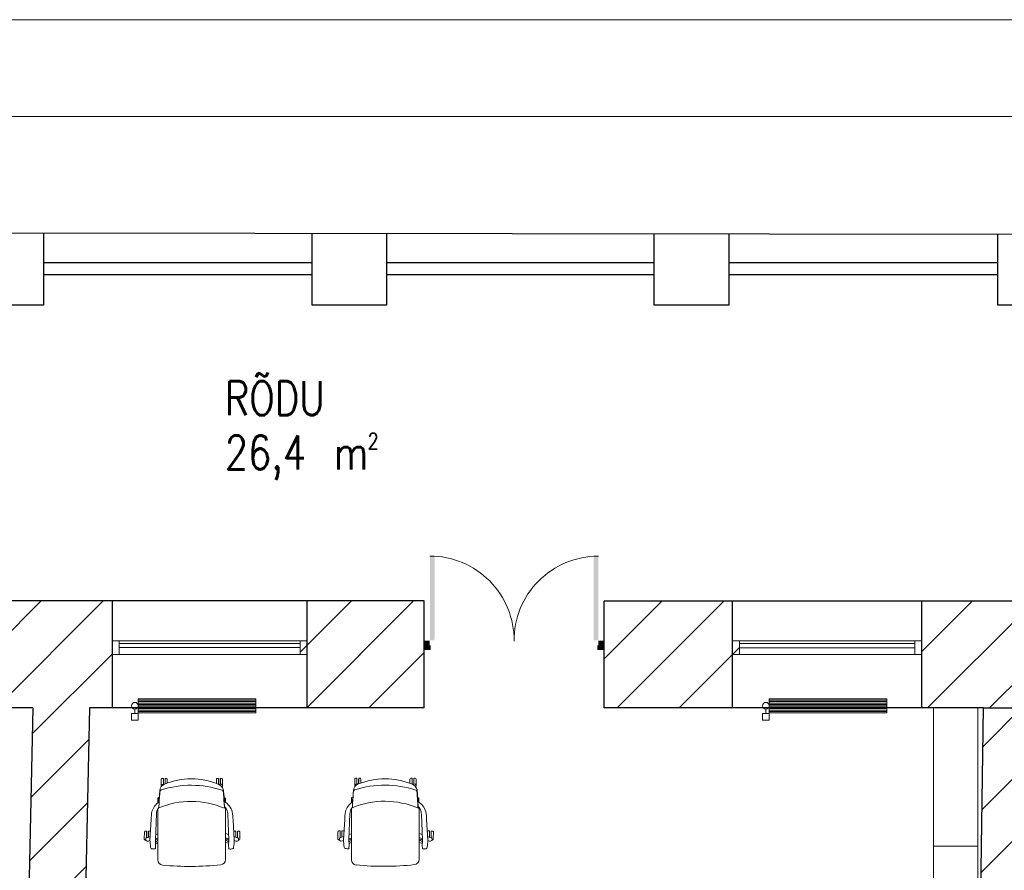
# Model space of a CAD drawing. Header units: millimetres. Extents: x 256092 to 341172, y 103077 to 145077.
# Tile 90 of 139: x 299574 to 306695, y 138925 to 145077. Entities that reach past the tile are written whole.
import ezdxf

# ---------------------------------------------------------------- set-up
doc = ezdxf.new("R2010")
doc.units = ezdxf.units.MM
doc.linetypes.add('3PK', pattern=[12, 4, -2, 0, -2, 0, -2, 0, -2])
doc.layers.get('0').update_dxf_attribs({"lineweight": 18})
for name, color, linetype in [('A8HNELIOT', 6, 'Continuous'), ('A8HNUMEROT', 6, 'Continuous'), ('A8HTXT', 3, 'Continuous'), ('PIPE-H1-COMPONENT-', 7, 'Continuous'), ('SEINAD', 7, 'Continuous'), ('TULETÕKE', 1, '3PK')]:
    doc.layers.add(name, color=color, linetype=linetype)
for name, color, linetype, lineweight in [('AVATÄIDE', 95, 'Continuous', 13), ('I-FURN', 62, 'Continuous', 9), ('MÖÖBEL', 30, 'Continuous', 18), ('SEINA VIIRUTUS', 8, 'Continuous', 18), ('UUS AVATÄIDE', 105, 'Continuous', 18)]:
    doc.layers.add(name, color=color, linetype=linetype, lineweight=lineweight)
doc.styles.add('S', font='simplex', dxfattribs={"width": 0.8})
pattern_1 = [(45, (-1047627.23, 105532.54), (-224.5064, 224.5064), [])]

# ---------------------------------------------------------------- blocks, each defined once
blk = doc.blocks.new('A$C05D14021')
at = {"layer": 'AVATÄIDE'}
for centre, start, end in [((189, 2240), 267.9, 358.3621), ((127, 74), 358.3621, 88.8241)]:
    blk.add_arc(centre, 1084, start, end, dxfattribs=at)
for points in [[(186, 2314), (184, 2241), (66, 2317), (64, 2245)], [(124, 2243), (124, 2230), (64, 2245), (64, 2232)], [(188, 2238), (1272, 2209), (186, 2180), (1269, 2149)], [(126, 75), (1210, 43), (128, 134), (1211, 103)], [(120, 0), (122, 73), (0, 3), (2, 76)], [(62, 74), (62, 87), (2, 76), (2, 89)]]:
    blk.add_solid(points, dxfattribs=at)
blk = doc.blocks.new('Chair-Task_Seating-Allermuir-Circo-CR1 - CR1-709226-1_ k sisustuse plaan')
at = {"layer": 'I-FURN'}
for p, q in [((-219.6, 303.2), (-220, 348.7)), ((-204.4, 355.1), (-213.7, 355.1)), ((-191.7, 355.2), (-182, 355.2)), ((-175.6, 318.9), (-175.6, 348.8)), ((179.2, 348.6), (179.2, 321.4)), ((194.9, 355.1), (185.4, 355)), ((207.6, 355.2), (217.5, 355.2)), ((223.9, 298.3), (223.9, 348.8)), ((-231.3, 217.2), (-239.8, 213.9)), ((-228.1, 263.5), (-227.4, 273.1)), ((233.4, 267.4), (240.3, 180.3)), ((246.3, 215), (237.6, 218.2)), ((-241.3, -231.7), (-241.3, 143.8)), ((-239.7, 212.5), (-237.1, 184.7)), ((243.1, 181.9), (246, 213.5)), ((-258.3, 97), (-265.8, -91.5)), ((247.6, 134.1), (247.6, -234.2)), ((258.3, 98.2), (265.8, -90.3)), ((-296.4, 56.6), (-304.7, -92.4)), ((296.4, 57.7), (304.7, -91.2)), ((-344.9, -32.7), (-344.4, -85.1)), ((-329.2, -26.3), (-338.6, -26.3)), ((-303.2, -65.9), (-320.4, -72.2)), ((-316.5, -26.1), (-316.5, -70.8)), ((-316.5, -26.1), (-306.2, -26.1)), ((-264.2, -51.8), (-241.3, -43.4)), ((264.3, -52.7), (247.6, -46.9)), ((318.5, -71.5), (303.3, -66.2)), ((316.3, -26), (306.3, -26)), ((329, -25.9), (338.4, -25.9)), ((329, -25.9), (329, -73.2)), ((344.8, -32.1), (345.8, -83.8)), ((-335.7, -91.3), (-338, -91.3)), ((-304.6, -94.8), (-317.7, -99.1)), ((-265.8, -91.5), (-264.5, -128.7)), ((-265.4, -81.8), (-241.3, -74)), ((-261.2, -100.8), (-265.4, -104.3)), ((-264.5, -128.7), (-265.2, -152.6)), ((-264.9, -116.5), (-261.2, -114.5)), ((247.6, -76.9), (265.5, -82.5)), ((265.2, -106.2), (258.4, -100.4)), ((258.4, -114.2), (264.5, -117.6)), ((265.8, -90.3), (264.5, -127.5)), ((264.5, -127.5), (265.2, -151.4)), ((304.8, -94.8), (316.9, -98.6)), ((334.7, -90.8), (338.9, -90.8)), ((-300.1, -143.9), (-298.7, -149.3)), ((300.1, -142.7), (298.7, -148.1))]:
    blk.add_line(p, q, dxfattribs=at)
for centre, radius, start, end in [((-162.7, 250.2), 68.6, 112.04947, 160.56097), ((-213.7, 348.7), 6.35, 90, 180), ((6.3, -417.4), 722.9, 72.4658, 108.02853), ((5.2, -164.3), 515.9, 67.95053, 112.04947), ((-182, 348.8), 6.35, 0, 90), ((185.5, 348.6), 6.35, 90.58157, 180), ((178, 262.2), 55.7, 5.37265, 67.95053), ((217.5, 348.8), 6.35, 0, 90), ((216.4, 297.2), 7.52, 338.26803, 8.23229), ((-171.3, 79.8), 123.8, 120.06313, 164.27997), ((-176.3, 93.4), 82.3, 134.83187, 168.39105), ((6.3, -415.3), 604.5, 67.06397, 113.54398), ((171.3, 81), 123.8, 15.72003, 56.27997), ((176.3, 94.6), 82.3, 11.60894, 38.08532), ((104, 43.2), 400.7, 169.91044, 178.08956), ((-173.3, 93.6), 85.1, 168.98408, 177.72769), ((173.3, 94.8), 85.1, 2.27232, 11.01593), ((-104, 44.4), 400.7, 1.91044, 10.08956), ((-338.6, -32.6), 6.35, 90, 180.58225), ((-307.1, -32.4), 6.28, 29.86341, 82.13659), ((306.3, -31), 4.93, 90, 160), ((338.4, -32.2), 6.35, 1.05473, 90), ((-338, -85), 6.35, 180.58225, 270), ((135.8, -79.7), 440.6, 181.65367, 188.37852), ((-135.8, -78.5), 440.6, 351.62148, 358.34633), ((338.9, -83.9), 6.87, 270, 1.05473), ((-291.9, -147.5), 7.02, 195, 261.90656), ((-275.4, -31.2), 124.5, 261.90656, 273.36799), ((-268.2, -152.5), 3.02, 273.36799, 358.25175), ((268.2, -151.3), 3.02, 181.74825, 266.63201), ((275.4, -30), 124.5, 266.63201, 278.09344), ((291.9, -146.3), 7.02, 278.09344, 345), ((-203.2, -231.7), 38.1, 180, 263.74702), ((15.3, 1762.2), 2043.9, 263.74702, 275.55561), ((209.5, -234.2), 38.1, 275.55561, 0)]:
    blk.add_arc(centre, radius, start, end, dxfattribs=at)
for centre, major_axis, ratio, start_param, end_param in [((-205.7, 300.2), (0.3, 14.2), 0.999796, 0.976162, 2.217014), ((-205.7, 300.2), (0.3, 14.2), 0.999796, 5.527803, 7.259347), ((-204, 322.6), (-0.3, 32.5), 0.012428, 0.015947, 1.824945), ((-204, 322.6), (-0.3, 32.5), 0.012428, 4.454885, 6.299132), ((-191.3, 322.7), (-0.3, 32.5), 0.012428, 0.015947, 1.890129), ((195.2, 322.6), (-0.3, 32.5), 0.012428, 0.015947, 1.79167), ((195.2, 322.6), (-0.3, 32.5), 0.012428, 4.481378, 6.299132), ((205.7, 300.2), (-0.3, 14.2), 0.999796, 5.307023, 6.664634), ((207.9, 322.7), (-0.3, 32.5), 0.012428, 0.015947, 1.830986), ((205.7, 300.2), (-0.3, 14.2), 0.999796, 4.600197, 5.307023), ((51.5, -25563.4), (0, 27768), 0.027265, 0.377105, 0.386565), ((35.1, -23961.4), (0, 26048.9), 0.027265, 0.37886, 0.388265), ((70.7, -27428.7), (0, 29781.3), 0.027265, 0.376794, 0.384126), ((-228, 283.6), (0, 46.5), 0.027265, 3.520452, 3.967502), ((234.8, 285.7), (0, 46.5), 0.027265, 2.318159, 2.764006), ((-41.3, -25242.8), (0, 27416.6), 0.027265, 5.896669, 5.905599), ((-235.3, 279), (0, 133.2), 0.027265, 2.899691, 3.528158), ((-235.1, 271.5), (0, 132.7), 0.027266, 2.834208, 3.529857), ((241.9, 274.6), (0, 133.2), 0.027266, 2.755076, 3.330789), ((-322.6, -85.8), (-13.5, 4.5), 0.999796, 4.823673, 8.628372), ((-328.9, -58.8), (-0.3, 32.5), 0.012428, 0.015947, 2.032055), ((-328.9, -58.8), (-0.3, 32.5), 0.012428, 4.262834, 6.299132), ((321.6, -85.3), (13.4, 4.7), 0.999796, 3.918496, 7.733937), ((316.6, -58.5), (-0.3, 32.5), 0.012428, 0.015947, 1.955227), ((316.6, -58.5), (-0.3, 32.5), 0.012428, 4.319068, 6.299132), ((-201.2, -108.5), (80.8, 0), 0.358368, 2.090321, 2.491452), ((-219.3, -118.8), (45.5, 0), 0.241922, 2.072999, 2.734968), ((-218.2, -107), (46.3, 0), 0.358368, 2.090988, 2.755078), ((202, -108.5), (80.8, 0), 0.358368, 0.658977, 0.970038), ((215.5, -106.6), (46.3, 0), 0.358368, 0.386515, 0.805245), ((216.6, -118.6), (45.5, 0), 0.241922, 0.406624, 0.821969)]:
    blk.add_ellipse(centre, major_axis=major_axis, ratio=ratio, start_param=start_param, end_param=end_param, dxfattribs=at)
for points in [[(-239.7, 212.5), (-239.7, 213.2), (-239.8, 213.9), (-240, 213.2), (-240.2, 210.7), (-240.4, 206.7), (-240.6, 201.6), (-240.8, 195.6), (-240.9, 189), (-240.9, 184.5), (-240.9, 182.2)], [(247.3, 178.2), (247.3, 180.9), (247.2, 186.1), (247.1, 193.8), (247, 200.8), (246.9, 206.8), (246.7, 211.4), (246.5, 214.3), (246.2, 215.1), (246.1, 214.3), (246, 213.5)]]:
    blk.add_open_spline(points, degree=3, dxfattribs=at)
for points, knots in [([(-217.4, 270), (-217.9, 269.8), (-218.7, 269.4), (-219.4, 268.8), (-219.9, 268.5), (-220.2, 268.2), (-220.5, 267.9), (-220.8, 267.5), (-221.3, 267), (-221.7, 266.4), (-222, 266), (-222.2, 265.6), (-222.4, 265.3), (-222.7, 264.9), (-223.1, 264.3), (-223.4, 263.6), (-223.8, 262.9), (-224.2, 262.2), (-224.5, 261.5), (-224.8, 260.8), (-225.1, 260.1), (-225.4, 259.4), (-225.7, 258.5), (-226.1, 257.3), (-226.5, 256), (-226.9, 254.2), (-227.1, 252.9), (-227.1, 252.1)], [-1, -1, -1, -1, -0.928571, -0.892857, -0.875, -0.857143, -0.839286, -0.821429, -0.785714, -0.75, -0.732143, -0.714286, -0.696429, -0.678571, -0.642857, -0.607143, -0.571429, -0.535714, -0.5, -0.464286, -0.428571, -0.392857, -0.357143, -0.285714, -0.214286, -0.142857, 0, 0, 0, 0]), ([(-217.4, 270), (-217.9, 269.8), (-218.7, 269.4), (-219.4, 268.8), (-219.9, 268.5), (-220.2, 268.2), (-220.5, 267.9), (-220.8, 267.5), (-221.3, 267), (-221.7, 266.4), (-222, 266), (-222.2, 265.6), (-222.4, 265.3), (-222.7, 264.9), (-223.1, 264.3), (-223.4, 263.6), (-223.8, 262.9), (-224.2, 262.2), (-224.5, 261.5), (-224.8, 260.8), (-225.1, 260.1), (-225.4, 259.4), (-225.7, 258.5), (-226.1, 257.3), (-226.5, 256), (-226.9, 254.2), (-227.1, 252.9), (-227.1, 252.1)], [-1, -1, -1, -1, -0.928571, -0.892857, -0.875, -0.857143, -0.839286, -0.821429, -0.785714, -0.75, -0.732143, -0.714286, -0.696429, -0.678571, -0.642857, -0.607143, -0.571429, -0.535714, -0.5, -0.464286, -0.428571, -0.392857, -0.357143, -0.285714, -0.214286, -0.142857, 0, 0, 0, 0]), ([(233.9, 254.1), (233.8, 254.9), (233.7, 256.2), (233.3, 258), (232.9, 259.3), (232.5, 260.5), (232.1, 261.4), (231.9, 262.1), (231.6, 262.8), (231.2, 263.5), (230.9, 264.2), (230.6, 264.9), (230.2, 265.6), (229.8, 266.2), (229.5, 266.8), (229.2, 267.3), (228.9, 267.6), (228.7, 267.9), (228.4, 268.4), (228, 268.9), (227.6, 269.4), (227.2, 269.8), (226.9, 270.1), (226.6, 270.4), (226.2, 270.7), (225.4, 271.3), (224.6, 271.7), (224.1, 271.9)], [-1, -1, -1, -1, -0.857143, -0.785714, -0.714286, -0.642857, -0.607143, -0.571429, -0.535714, -0.5, -0.464286, -0.428571, -0.392857, -0.357143, -0.321429, -0.303571, -0.285714, -0.267857, -0.25, -0.214286, -0.178571, -0.160714, -0.142857, -0.125, -0.107143, -0.071429, 0, 0, 0, 0])]:
    blk.add_open_spline(points, degree=3, knots=knots, dxfattribs=at)
blk = doc.blocks.new('a8tila')
at = {"layer": 'A8HNELIOT', "color": 1, "style": 'S', "width": 0.8}
for s, height, p in [('2', 120, (1053.5, -651.6)), ('m', 250, (803.5, -801.6))]:
    blk.add_text(s, height=height, dxfattribs=at).set_placement(p)
at = {"layer": 'A8HNELIOT', "style": 'S', "width": 0.8}
blk.add_attdef('TILNEL', (0, -800), '', height=250, dxfattribs=at)
at = {"layer": 'A8HNUMEROT', "style": 'S', "width": 0.8}
blk.add_attdef('TILNUM', (0, 0), '', height=350, dxfattribs=at)
at = {"layer": 'A8HTXT', "style": 'S', "width": 0.8}
blk.add_attdef('TILTXT', (0, -400), '', height=250, dxfattribs=at)
blk = doc.blocks.new('*U155')
at = {"layer": 'PIPE-H1-COMPONENT-', "color": 1, "linetype": 'Continuous', "lineweight": 9}
for p, q in [((1735245.4, -1009.2, 650), (1736095.4, -1009.2, 650)), ((1735245.4, -1110.2, 650), (1735245.4, -1009.2, 650)), ((1735245.4, -1019.3, 650), (1736095.4, -1019.3, 650)), ((1735245.4, -1029.4, 650), (1736095.4, -1029.4, 650)), ((1735245.4, -1039.5, 650), (1736095.4, -1039.5, 650)), ((1735245.4, -1049.6, 650), (1736095.4, -1049.6, 650)), ((1735245.4, -1059.7, 650), (1736095.4, -1059.7, 650)), ((1736095.4, -1009.2, 650), (1736095.4, -1110.2, 650)), ((1735195.4, -1114.7, 617.5), (1735195.4, -1164.7, 617.5)), ((1735220.4, -1084.7, 617.5), (1735220.4, -1114.7, 617.5)), ((1735245.4, -1069.8, 650), (1736095.4, -1069.8, 650)), ((1735245.4, -1079.9, 650), (1736095.4, -1079.9, 650)), ((1735245.4, -1090, 650), (1736095.4, -1090, 650)), ((1735245.4, -1100.1, 650), (1736095.4, -1100.1, 650)), ((1736095.4, -1110.2, 650), (1735245.4, -1110.2, 650)), ((1735245.4, -1114.7, 617.5), (1735245.4, -1164.7, 617.5))]:
    blk.add_line(p, q, dxfattribs=at)
at = {"layer": 'PIPE-H1-COMPONENT-', "color": 7, "linetype": 'Continuous', "lineweight": 9}
blk.add_circle((1735220.4, -1059.7, 617.5), 25, dxfattribs=at)
at = {"layer": 'PIPE-H1-COMPONENT-', "color": 1, "linetype": 'Continuous', "lineweight": 9, "extrusion": (0, -1, 0)}
for centre in [(1735220.4, -1114.7, 617.5), (1735220.4, -1164.7, 617.5)]:
    blk.add_ellipse(centre, major_axis=(25, 0), ratio=1, start_param=0, end_param=3.141593, dxfattribs=at)
blk = doc.blocks.new('*U157')
at = {"layer": 'PIPE-H1-COMPONENT-', "color": 1, "linetype": 'Continuous', "lineweight": 9}
for p, q in [((1739809.2, -1009.2, 650), (1740659.2, -1009.2, 650)), ((1739809.2, -1110.2, 650), (1739809.2, -1009.2, 650)), ((1739809.2, -1019.3, 650), (1740659.2, -1019.3, 650)), ((1739809.2, -1029.4, 650), (1740659.2, -1029.4, 650)), ((1739809.2, -1039.5, 650), (1740659.2, -1039.5, 650)), ((1739809.2, -1049.6, 650), (1740659.2, -1049.6, 650)), ((1739809.2, -1059.7, 650), (1740659.2, -1059.7, 650)), ((1740659.2, -1009.2, 650), (1740659.2, -1110.2, 650)), ((1739759.2, -1114.7, 617.5), (1739759.2, -1164.7, 617.5)), ((1739784.2, -1084.7, 617.5), (1739784.2, -1114.7, 617.5)), ((1739809.2, -1069.8, 650), (1740659.2, -1069.8, 650)), ((1739809.2, -1079.9, 650), (1740659.2, -1079.9, 650)), ((1739809.2, -1090, 650), (1740659.2, -1090, 650)), ((1739809.2, -1100.1, 650), (1740659.2, -1100.1, 650)), ((1740659.2, -1110.2, 650), (1739809.2, -1110.2, 650)), ((1739809.2, -1114.7, 617.5), (1739809.2, -1164.7, 617.5))]:
    blk.add_line(p, q, dxfattribs=at)
at = {"layer": 'PIPE-H1-COMPONENT-', "color": 7, "linetype": 'Continuous', "lineweight": 9}
blk.add_circle((1739784.2, -1059.7, 617.5), 25, dxfattribs=at)
at = {"layer": 'PIPE-H1-COMPONENT-', "color": 1, "linetype": 'Continuous', "lineweight": 9, "extrusion": (0, -1, 0)}
for centre in [(1739784.2, -1114.7, 617.5), (1739784.2, -1164.7, 617.5)]:
    blk.add_ellipse(centre, major_axis=(25, 0), ratio=1, start_param=0, end_param=3.141593, dxfattribs=at)

msp = doc.modelspace()

# ---------------------------------------------------------------- hatches: boundary and pattern name
at = {"layer": 'SEINA VIIRUTUS'}
h = msp.add_hatch(dxfattribs=at)
h.set_pattern_fill('ANSI31', color=256, scale=100)
h.set_pattern_definition(pattern_1)
h.paths.add_polyline_path([(300079.4, 140100.9), (300244.3, 140100.8), (300244.4, 140872.8), (299253.7, 140873), (299253.6, 140101), (299669.4, 140100.9), (299619.7, 137862.2), (299750.3, 137862.2), (299687.9, 135053.3), (299967.2, 135047.1)])
h = msp.add_hatch(dxfattribs=at)
h.set_pattern_fill('ANSI31', color=256, scale=100)
h.set_pattern_definition(pattern_1)
h.paths.add_polyline_path([(302498.7, 140872.5), (301602.9, 140872.7), (301602.8, 140100.7), (302498.6, 140100.5)])
h = msp.add_hatch(dxfattribs=at)
h.set_pattern_fill('ANSI31', color=256, scale=100)
h.set_pattern_definition(pattern_1)
h.paths.add_polyline_path([(303800.2, 140100.4), (304780.3, 140100.2), (304780.4, 140872.2), (303800.3, 140872.4)])
h = msp.add_hatch(dxfattribs=at)
h.set_pattern_fill('ANSI31', color=256, scale=100)
h.set_pattern_definition(pattern_1)
h.paths.add_polyline_path([(307099.5, 140872), (306098.9, 140872.1), (306098.8, 140100.1), (306545.6, 140100), (306962.1, 140100), (307099.4, 140100)])
h = msp.add_hatch(dxfattribs=at)
h.set_pattern_fill('ANSI31', color=256, scale=100)
h.set_pattern_definition([(45, (-1434813.64, 141084.5), (-224.506403, 224.506403), [])])
h.paths.add_polyline_path([(306475.5, 135210), (306761, 135205.9), (306780.1, 136537.6), (306911.1, 136537.6), (306962.1, 140100), (306545.6, 140100)])

# ---------------------------------------------------------------- linework, layer by layer
at = {"linetype": 'ByBlock', "lineweight": 0, "ltscale": 0.1}
for points in [[(264071.7, 103076.8), (341171.7, 103076.8), (341171.7, 145076.8), (264071.7, 145076.8)], [(340471.7, 144376.8), (266171.7, 144376.8), (266171.7, 103776.8), (340471.7, 103776.8)]]:
    msp.add_lwpolyline(points, close=True, dxfattribs=at)
at = {"layer": 'MÖÖBEL'}
for points in [[(306502.6, 140100), (306182.6, 140100), (306182.6, 139100), (306502.6, 139100)], [(306502.6, 139100), (306182.6, 139100), (306182.6, 138100), (306502.6, 138100)]]:
    msp.add_lwpolyline(points, close=True, dxfattribs=at)
at = {"layer": 'SEINAD'}
for p, q in [((296690.6, 143539.3), (309620.9, 143522.5)), ((299748, 143014.7), (299748, 143535.3)), ((301685.9, 143532.8), (301685.9, 143014.7)), ((302229.9, 143014.7), (302229.9, 143532.1)), ((304160.5, 143529.6), (304160.5, 143014.7)), ((304704.5, 143014.7), (304704.5, 143528.9)), ((306645.9, 143526.4), (306645.9, 143014.7)), ((299748, 143321.9), (301685.9, 143321.9)), ((302229.9, 143321.9), (304160.5, 143321.9)), ((304704.5, 143321.9), (306645.9, 143321.9)), ((299748, 143232.9), (301685.9, 143232.9)), ((302229.9, 143232.9), (304160.5, 143232.9)), ((304704.5, 143232.9), (306645.9, 143232.9)), ((299204, 143014.7), (299748, 143014.7)), ((301685.9, 143014.7), (302229.9, 143014.7)), ((304160.5, 143014.7), (304704.5, 143014.7)), ((306645.9, 143014.7), (307189.9, 143014.7)), ((302498.7, 140872.5), (296690.6, 140873.3)), ((300244.3, 140101.1), (300244.4, 140872.8)), ((301652.8, 140101), (301652.9, 140872.7)), ((302498.6, 140100.5), (302498.7, 140872.5)), ((303800.2, 140100.4), (303800.3, 140872.4)), ((309620.9, 140871.6), (303800.3, 140872.4)), ((304730.3, 140101.1), (304730.4, 140872.2)), ((306098.8, 140101), (306098.9, 140872.1)), ((299669.4, 140100.9), (297608.3, 140101.2)), ((299669.4, 140100.9), (299619.7, 137862.2)), ((300079.4, 140100.9), (299967.2, 135047.1)), ((302498.6, 140100.5), (300079.4, 140100.9)), ((306545.6, 140100), (303800.2, 140100.4)), ((306494.5, 136537.6), (306545.6, 140100)), ((306545.6, 140100), (306962.1, 140100))]:
    msp.add_line(p, q, dxfattribs=at)
at = {"layer": 'UUS AVATÄIDE'}
for p, q in [((300244.4, 140585.2), (301602.9, 140585.2)), ((301602.9, 140485.2), (301602.9, 140585.2)), ((301602.9, 140585.2), (301652.9, 140585.2)), ((301652.9, 140585.2), (301602.9, 140585.2)), ((304730.3, 140584.6), (306048.8, 140584.6)), ((306048.8, 140484.6), (306048.8, 140584.6)), ((306048.8, 140584.6), (306098.8, 140584.6)), ((306098.8, 140584.6), (306048.8, 140584.6)), ((300244.4, 140535.2, 0), (300244.4, 140565.2, 0)), ((300294.4, 140565.2, 0), (301602.9, 140565.2)), ((300294.4, 140535.2, 0), (300294.4, 140565.2, 0)), ((301602.9, 140535.2), (300294.4, 140535.2, 0)), ((301602.9, 140565.2), (301602.9, 140535.2)), ((304730.3, 140534.6, 0), (304730.3, 140564.6, 0)), ((304780.3, 140564.6, 0), (306048.8, 140564.6)), ((304780.3, 140534.6, 0), (304780.3, 140564.6, 0)), ((306048.8, 140534.6), (304780.3, 140534.6, 0)), ((306048.8, 140564.6), (306048.8, 140534.6)), ((300244.4, 140485.2, 0), (301652.9, 140485.2, 0)), ((301652.9, 140485.2, 0), (301602.9, 140485.2, 0)), ((304730.3, 140484.6, 0), (306098.8, 140484.6, 0)), ((306098.8, 140484.6, 0), (306048.8, 140484.6, 0))]:
    msp.add_line(p, q, dxfattribs=at)
at = {"layer": 'UUS AVATÄIDE', "extrusion": (0, 0, -1)}
for p, q in [((300244.4, 140485.2, 0), (300244.4, 140585.2, 0)), ((300244.4, 140585.2, 0), (300294.4, 140585.2, 0)), ((300244.4, 140585.2, 0), (300244.4, 140485.2, 0)), ((300294.4, 140585.2, 0), (300294.4, 140485.2, 0)), ((301602.9, 140485.2, 0), (301602.9, 140585.2, 0)), ((301652.9, 140585.2), (301652.9, 140485.2)), ((304730.3, 140484.6, 0), (304730.3, 140584.6, 0)), ((304730.3, 140584.6, 0), (304780.3, 140584.6, 0)), ((304730.3, 140584.6, 0), (304730.3, 140484.6, 0)), ((304780.3, 140584.6, 0), (304780.3, 140484.6, 0)), ((306048.8, 140484.6, 0), (306048.8, 140584.6, 0)), ((306098.8, 140584.6), (306098.8, 140484.6)), ((300294.4, 140485.2, 0), (300244.4, 140485.2, 0)), ((304780.3, 140484.6, 0), (304730.3, 140484.6, 0))]:
    msp.add_line(p, q, dxfattribs=at)

# ---------------------------------------------------------------- block references
at = {"layer": 'A8HTXT'}
ref = msp.add_blockref('a8tila', (301057.5, 142608.3), dxfattribs=dict(at, xscale=0.9800000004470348, yscale=0.9800000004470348, zscale=0.9800000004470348))
ref.add_attrib('TILTXT', 'RÕDU', (301057.5, 142216.3), dxfattribs={"color": 1, "height": 245, "style": 'S', "width": 0.8})
ref.add_attrib('TILNEL', '26,4', (301057.5, 141824.3), dxfattribs={"layer": 'A8HNELIOT', "color": 1, "height": 245, "style": 'S', "width": 0.8})
at = {"layer": 'I-FURN', "xscale": -1}
for p in [(300820.8, 139234.3), (302220.8, 139235.2)]:
    msp.add_blockref('Chair-Task_Seating-Allermuir-Circo-CR1 - CR1-709226-1_ k sisustuse plaan', p, dxfattribs=at)
at = {"layer": 'PIPE-H1-COMPONENT-'}
for name in ['*U155', '*U157']:
    msp.add_blockref(name, (-1434813.6, 141174.1, -650), dxfattribs=at)
at = {"layer": 'TULETÕKE', "xscale": 0.56228561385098, "yscale": 0.56228561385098, "zscale": 0.56228561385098, "rotation": 91.6091469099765}
msp.add_blockref('A$C05D14021', (303802.2, 140517.3), dxfattribs=at)

doc.saveas('drawing.dxf')
